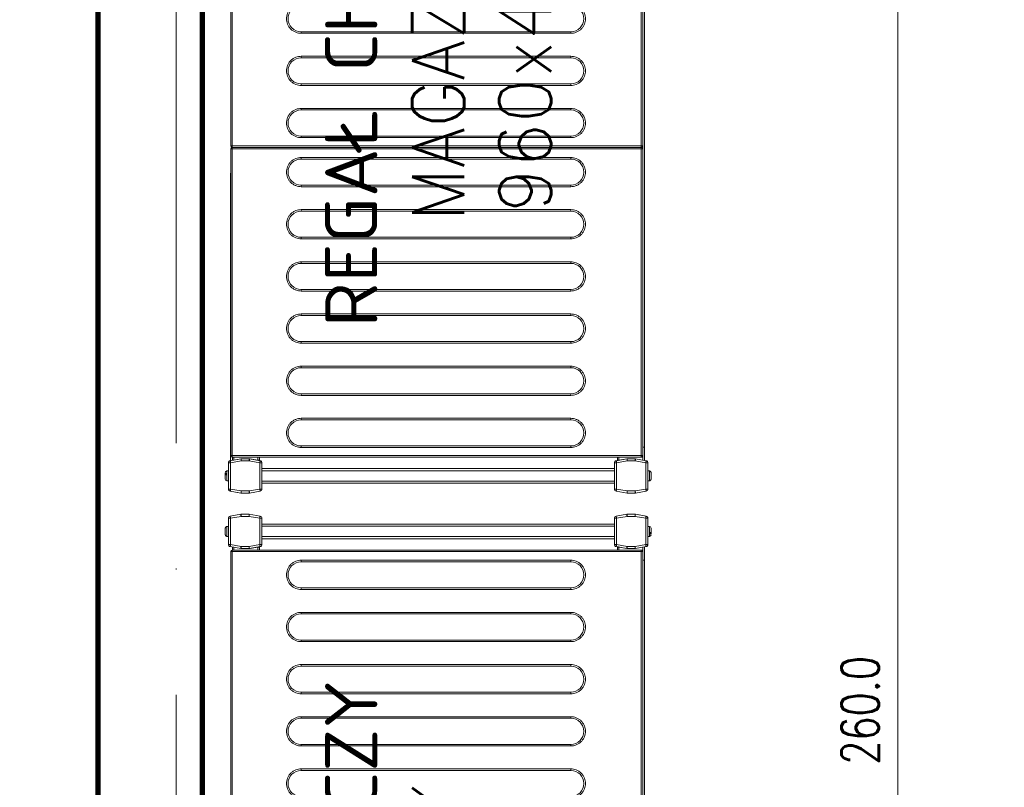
# Model space of a CAD drawing. Header units: millimetres. Extents: x -2074 to 12588, y -3630 to 101167.
# Tile 203 of 256: x 5195 to 5289, y -1520 to -1447. Entities that reach past the tile are written whole.
import ezdxf

# ---------------------------------------------------------------- set-up
doc = ezdxf.new("R2010")
doc.units = ezdxf.units.MM
doc.linetypes.add('ACAD_ISO10W100', pattern=[18, 12, -3, 0, -3])
for name, color, linetype, lineweight in [('SelinAr_BUD_osie', 8, 'ACAD_ISO10W100', 18), ('SelinAr_BUD_ściany', 7, 'Continuous', 25), ('SelinAr_WYP_komory', 8, 'Continuous', 18)]:
    doc.layers.add(name, color=color, linetype=linetype, lineweight=lineweight)
doc.styles.add('Arch-Dim', font='romans.shx', dxfattribs={"width": 0.75})
doc.styles.add('RomanS', font='romans.shx')
doc.dimstyles.new('Standard 50', dxfattribs={"dimscale": 20, "dimtxt": 0.18, "dimasz": 0.18, "dimexe": 0.18, "dimexo": 0.0625, "dimgap": 0.09, "dimtad": 1, "dimdec": 1, "dimzin": 0, "dimdsep": 46, "dimtxsty": 'Arch-Dim', "dimcen": 0.09, "dimclrd": 2, "dimclre": 2, "dimclrt": 1, "dimadec": 0, "dimazin": 0, "dimtfac": 1, "dimtdec": 1, "dimtofl": 0, "dimtmove": 0, "dimatfit": 3, "dimfxl": 0, "dimtolj": 1, "dimtzin": 0, "dimarcsym": 0})

# ---------------------------------------------------------------- blocks, each defined once
blk = doc.blocks.new('*D429')
at = {"color": 2, "lineweight": -2}
for p, q in [((41.25, 260), (80.249, 260)), ((76.649, 256.4), (76.649, 3.6)), ((41.25, 0), (80.249, 0))]:
    blk.add_line(p, q, dxfattribs=at)
at = {"color": 2}
for points in [[(76.049, 256.4), (77.249, 256.4), (76.649, 260)], [(76.049, 3.6), (77.249, 3.6), (76.649, 0)]]:
    blk.add_solid(points, dxfattribs=at)
at = {"layer": 'Defpoints', "color": 0}
for p in [(40, 260), (40, 0), (76.649, 0)]:
    blk.add_point(p, dxfattribs=at)
at = {"color": 1, "insert": (73.049, 130), "char_height": 3.6, "attachment_point": 5, "rotation": 90, "style": 'Arch-Dim'}
blk.add_mtext('\\A1;260.0', dxfattribs=at)
blk = doc.blocks.new('*U388')
at = {"ltscale": 4}
blk.add_line((0, 50), (0, -1730), dxfattribs=at)
blk = doc.blocks.new('*U450')
at = {"lineweight": 15}
for p, q in [((1.726, 0), (1.819, 0)), ((0.182, -0.465), (0, -1.5)), ((0.182, -0.474), (0, -1.509)), ((0.379, -0.509), (0.2, -1.526)), ((2.904, -0.3), (0.379, -0.3)), ((0.379, -0.309), (0.379, -0.509)), ((2.904, -0.309), (0.379, -0.309)), ((2.904, -0.509), (0.379, -0.509)), ((1.167, -0.15), (1.167, -0.3)), ((2.117, -0.15), (1.167, -0.15)), ((1.876, -0.12), (1.765, -0.12)), ((2.117, -0.3), (2.117, -0.15)), ((2.904, -0.509), (2.904, -0.309)), ((3.083, -1.526), (2.904, -0.509)), ((3.283, -1.5), (3.101, -0.465)), ((3.283, -1.509), (3.101, -0.474)), ((3.433, -0.675), (3.138, -0.675)), ((3.433, -0.825), (3.164, -0.825)), ((3.433, -0.665), (3.433, -39.865)), ((3.583, -0.665), (3.433, -0.665)), ((3.583, -0.559), (3.583, -0.515)), ((32.983, -0.515), (3.583, -0.515)), ((3.583, -0.665), (3.583, -0.559)), ((3.583, -0.665), (3.583, -39.865)), ((32.983, -0.665), (3.583, -0.665)), ((32.983, -0.515), (32.983, -0.559)), ((32.983, -0.559), (32.983, -0.665)), ((32.983, -39.865), (32.983, -0.665)), ((33.133, -0.665), (32.983, -0.665)), ((33.133, -39.865), (33.133, -0.665)), ((33.283, -0.665), (33.133, -0.665)), ((33.283, -0.559), (33.283, -0.515)), ((62.683, -0.515), (33.283, -0.515)), ((33.283, -0.665), (33.283, -0.559)), ((33.283, -0.665), (33.283, -39.865)), ((62.683, -0.665), (33.283, -0.665)), ((92.383, -0.515), (62.983, -0.515)), ((92.383, -0.665), (62.983, -0.665)), ((92.383, -0.515), (92.383, -0.559)), ((92.383, -0.559), (92.383, -0.665)), ((92.383, -39.865), (92.383, -0.665)), ((92.533, -0.665), (92.383, -0.665)), ((92.533, -39.865), (92.533, -0.665)), ((92.533, -0.675), (92.829, -0.675)), ((92.533, -0.825), (92.802, -0.825)), ((92.866, -0.465), (92.686, -1.483)), ((93.063, -0.5), (92.883, -1.517)), ((93.063, -0.3), (93.063, -0.5)), ((95.587, -0.3), (93.063, -0.3)), ((95.587, -0.5), (93.063, -0.5)), ((93.85, -0.15), (93.85, -0.3)), ((94.8, -0.15), (93.85, -0.15)), ((93.857, -0.12), (93.853, -0.12)), ((94.797, -0.12), (94.793, -0.12)), ((94.8, -0.3), (94.8, -0.15)), ((95.587, -0.5), (95.587, -0.3)), ((95.766, -1.517), (95.587, -0.5)), ((95.963, -1.483), (95.784, -0.465)), ((95.784, -0.465), (95.966, -1.5)), ((0, -1.5), (0, -2.3)), ((0, -1.509), (0, -2.291)), ((0.2, -1.526), (0.2, -2.291)), ((3.083, -2.291), (3.083, -1.526)), ((3.283, -1.509), (3.283, -1.5)), ((3.283, -2.291), (3.283, -1.509)), ((92.683, -1.5), (92.686, -1.483)), ((92.683, -1.517), (92.683, -1.5)), ((92.683, -1.517), (92.683, -2.3)), ((92.883, -1.517), (92.683, -1.517)), ((92.883, -1.517), (92.883, -2.283)), ((95.966, -1.517), (95.766, -1.517)), ((95.766, -2.283), (95.766, -1.517)), ((95.966, -1.5), (95.966, -2.3)), ((95.966, -2.3), (95.966, -1.517)), ((0, -2.291), (0.2, -2.291)), ((0, -2.3), (0, -2.302)), ((0.003, -2.326), (0.182, -3.343)), ((0.2, -2.291), (0.379, -3.309)), ((2.904, -3.309), (3.083, -2.291)), ((3.083, -2.291), (3.283, -2.291)), ((3.101, -3.343), (3.28, -2.326)), ((3.283, -2.375), (3.151, -3.125)), ((3.283, -2.3), (3.283, -2.291)), ((3.283, -2.3), (3.283, -2.375)), ((3.283, -2.301), (3.283, -2.3)), ((92.683, -2.375), (92.683, -2.3)), ((92.683, -2.3), (92.866, -3.335)), ((92.815, -3.125), (92.683, -2.375)), ((92.883, -2.283), (93.063, -3.3)), ((95.587, -3.3), (95.766, -2.283)), ((95.784, -3.335), (95.966, -2.3)), ((95.966, -2.3), (95.784, -3.335)), ((0.379, -3.309), (2.904, -3.309)), ((0.379, -3.309), (0.379, -3.509)), ((0.379, -3.509), (2.904, -3.509)), ((0.942, -3.509), (0.942, -37.3)), ((1.142, -3.509), (1.142, -37.3)), ((2.142, -3.509), (2.142, -37.3)), ((2.342, -3.509), (2.342, -37.3)), ((2.904, -3.509), (2.904, -3.309)), ((3.433, -3.275), (3.125, -3.275)), ((3.433, -3.125), (3.151, -3.125)), ((92.533, -3.125), (92.815, -3.125)), ((92.533, -3.275), (92.842, -3.275)), ((93.063, -3.3), (95.587, -3.3)), ((93.063, -3.3), (93.063, -3.5)), ((93.063, -3.5), (95.587, -3.5)), ((93.625, -37.291), (93.625, -3.5)), ((93.825, -37.291), (93.825, -3.5)), ((94.825, -37.291), (94.825, -3.5)), ((95.025, -37.291), (95.025, -3.5)), ((95.587, -3.5), (95.587, -3.3)), ((0.182, -37.465), (0, -38.5)), ((0, -38.5), (0.182, -37.465)), ((0.379, -37.5), (0.2, -38.517)), ((0.379, -37.3), (0.379, -37.5)), ((2.904, -37.3), (0.379, -37.3)), ((2.904, -37.5), (0.379, -37.5)), ((2.904, -37.5), (2.904, -37.3)), ((3.083, -38.517), (2.904, -37.5)), ((3.283, -38.5), (3.101, -37.465)), ((3.433, -37.575), (3.125, -37.575)), ((3.151, -37.725), (3.283, -38.475)), ((3.433, -37.725), (3.151, -37.725)), ((92.533, -37.575), (92.842, -37.575)), ((92.533, -37.725), (92.815, -37.725)), ((92.683, -38.475), (92.815, -37.725)), ((92.866, -37.457), (92.686, -38.474)), ((93.063, -37.491), (92.883, -38.509)), ((93.063, -37.291), (93.063, -37.491)), ((95.587, -37.291), (93.063, -37.291)), ((95.587, -37.491), (93.063, -37.491)), ((95.587, -37.491), (95.587, -37.291)), ((95.766, -38.509), (95.587, -37.491)), ((95.963, -38.474), (95.784, -37.457)), ((0, -38.5), (0, -39.283)), ((0, -39.3), (0, -38.5)), ((0.2, -38.517), (0.2, -39.283)), ((3.083, -39.283), (3.083, -38.517)), ((3.283, -38.475), (3.283, -38.5)), ((3.283, -39.283), (3.283, -38.5)), ((92.683, -38.5), (92.683, -38.475)), ((92.683, -38.499), (92.683, -38.5)), ((92.683, -38.5), (92.683, -38.509)), ((92.683, -38.509), (92.683, -39.291)), ((92.883, -38.509), (92.683, -38.509)), ((92.883, -38.509), (92.883, -39.274)), ((95.766, -39.274), (95.766, -38.509)), ((95.966, -38.509), (95.766, -38.509)), ((95.966, -38.5), (95.966, -38.498)), ((95.966, -39.3), (95.966, -38.5)), ((95.966, -39.291), (95.966, -38.509)), ((0, -39.283), (0.2, -39.283)), ((0.182, -40.335), (0, -39.3)), ((0.003, -39.317), (0.182, -40.335)), ((0.2, -39.283), (0.379, -40.3)), ((2.904, -40.3), (3.083, -39.283)), ((3.083, -39.283), (3.283, -39.283)), ((3.101, -40.335), (3.28, -39.317)), ((3.283, -39.3), (3.28, -39.317)), ((3.283, -39.283), (3.283, -39.3)), ((92.683, -39.291), (92.866, -40.326)), ((92.683, -39.291), (92.683, -39.3)), ((92.683, -39.3), (92.866, -40.335)), ((92.883, -39.274), (93.063, -40.291)), ((95.587, -40.291), (95.766, -39.274)), ((95.784, -40.326), (95.966, -39.291)), ((95.784, -40.335), (95.966, -39.3)), ((0.379, -40.3), (0.379, -40.5)), ((0.379, -40.3), (2.904, -40.3)), ((0.379, -40.5), (2.904, -40.5)), ((1.167, -40.5), (1.167, -40.65)), ((2.117, -40.65), (2.117, -40.5)), ((2.904, -40.5), (2.904, -40.3)), ((4.383, -40.175), (3.129, -40.175)), ((4.383, -40.025), (3.155, -40.025)), ((3.433, -39.865), (3.583, -39.865)), ((3.583, -39.865), (32.983, -39.865)), ((3.583, -39.865), (3.583, -40.012)), ((3.583, -40.012), (3.583, -40.015)), ((3.583, -40.015), (32.983, -40.015)), ((4.383, -40.015), (4.383, -40.025)), ((91.583, -40.025), (4.383, -40.025)), ((4.383, -40.025), (4.383, -40.175)), ((91.583, -40.175), (4.383, -40.175)), ((32.983, -39.865), (33.133, -39.865)), ((32.983, -40.012), (32.983, -39.865)), ((32.983, -40.015), (32.983, -40.012)), ((33.133, -39.865), (33.283, -39.865)), ((33.283, -39.865), (62.683, -39.865)), ((33.283, -39.865), (33.283, -40.012)), ((33.283, -40.012), (33.283, -40.015)), ((33.283, -40.015), (62.683, -40.015)), ((62.983, -39.865), (92.383, -39.865)), ((62.983, -40.015), (92.383, -40.015)), ((91.583, -40.015), (91.583, -40.025)), ((91.583, -40.025), (91.583, -40.175)), ((91.583, -40.025), (92.811, -40.025)), ((91.583, -40.175), (92.837, -40.175)), ((92.383, -39.865), (92.533, -39.865)), ((92.383, -40.012), (92.383, -39.865)), ((92.383, -40.015), (92.383, -40.012)), ((93.063, -40.291), (95.587, -40.291)), ((93.063, -40.291), (93.063, -40.491)), ((93.063, -40.491), (95.587, -40.491)), ((93.063, -40.5), (95.587, -40.5)), ((93.85, -40.5), (93.85, -40.65)), ((94.8, -40.65), (94.8, -40.5)), ((95.587, -40.491), (95.587, -40.291)), ((1.167, -40.65), (2.117, -40.65)), ((1.17, -40.68), (1.173, -40.68)), ((2.11, -40.68), (2.114, -40.68)), ((93.85, -40.65), (94.8, -40.65)), ((94.091, -40.68), (94.201, -40.68)), ((94.241, -40.8), (94.147, -40.8))]:
    blk.add_line(p, q, dxfattribs=at)
blk.add_line((0.379, -0.509), (30.666, -0.509))
at = {"color": 253, "lineweight": 15}
for p, q in [((4.363, -33.115), (4.363, -7.265)), ((4.363, -7.265), (4.513, -7.265)), ((4.513, -33.115), (4.513, -7.265)), ((7.013, -7.265), (7.013, -33.115)), ((7.163, -7.265), (7.013, -7.265)), ((7.163, -7.265), (7.163, -33.115)), ((9.363, -33.115), (9.363, -7.265)), ((9.363, -7.265), (9.513, -7.265)), ((9.513, -33.115), (9.513, -7.265)), ((12.013, -7.265), (12.013, -33.115)), ((12.163, -7.265), (12.013, -7.265)), ((12.163, -7.265), (12.163, -33.115)), ((14.363, -33.115), (14.363, -7.265)), ((14.363, -7.265), (14.513, -7.265)), ((14.513, -33.115), (14.513, -7.265)), ((17.013, -7.265), (17.013, -33.115)), ((17.163, -7.265), (17.013, -7.265)), ((17.163, -7.265), (17.163, -33.115)), ((19.363, -33.115), (19.363, -7.265)), ((19.363, -7.265), (19.513, -7.265)), ((19.513, -33.115), (19.513, -7.265)), ((22.013, -7.265), (22.013, -33.115)), ((22.163, -7.265), (22.013, -7.265)), ((22.163, -7.265), (22.163, -33.115)), ((24.363, -33.115), (24.363, -7.265)), ((24.363, -7.265), (24.513, -7.265)), ((24.513, -33.115), (24.513, -7.265)), ((27.013, -7.265), (27.013, -33.115)), ((27.163, -7.265), (27.013, -7.265)), ((27.163, -7.265), (27.163, -33.115)), ((29.363, -33.115), (29.363, -7.265)), ((29.363, -7.265), (29.513, -7.265)), ((29.513, -33.115), (29.513, -7.265)), ((32.013, -7.265), (32.013, -33.115)), ((32.163, -7.265), (32.013, -7.265)), ((32.163, -7.265), (32.163, -33.115)), ((34.063, -33.115), (34.063, -7.265)), ((34.063, -7.265), (34.213, -7.265)), ((34.213, -33.115), (34.213, -7.265)), ((36.713, -7.265), (36.713, -33.115)), ((36.863, -7.265), (36.713, -7.265)), ((36.863, -7.265), (36.863, -33.115)), ((39.063, -33.115), (39.063, -7.265)), ((39.063, -7.265), (39.213, -7.265)), ((39.213, -33.115), (39.213, -7.265)), ((41.713, -7.265), (41.713, -33.115)), ((41.863, -7.265), (41.713, -7.265)), ((41.863, -7.265), (41.863, -33.115)), ((44.063, -33.115), (44.063, -7.265)), ((44.063, -7.265), (44.213, -7.265)), ((44.213, -33.115), (44.213, -7.265)), ((71.413, -7.265), (71.413, -33.115)), ((71.563, -7.265), (71.413, -7.265)), ((71.563, -7.265), (71.563, -33.115)), ((73.763, -33.115), (73.763, -7.265)), ((73.763, -7.265), (73.913, -7.265)), ((73.913, -33.115), (73.913, -7.265)), ((76.413, -7.265), (76.413, -33.115)), ((76.563, -7.265), (76.413, -7.265)), ((76.563, -7.265), (76.563, -33.115)), ((78.763, -33.115), (78.763, -7.265)), ((78.763, -7.265), (78.913, -7.265)), ((78.913, -33.115), (78.913, -7.265)), ((81.413, -7.265), (81.413, -33.115)), ((81.563, -7.265), (81.413, -7.265)), ((81.563, -7.265), (81.563, -33.115)), ((83.763, -33.115), (83.763, -7.265)), ((83.763, -7.265), (83.913, -7.265)), ((83.913, -33.115), (83.913, -7.265)), ((86.413, -7.265), (86.413, -33.115)), ((86.563, -7.265), (86.413, -7.265)), ((86.563, -7.265), (86.563, -33.115)), ((88.763, -33.115), (88.763, -7.265)), ((88.763, -7.265), (88.913, -7.265)), ((88.913, -33.115), (88.913, -7.265)), ((91.413, -7.265), (91.413, -33.115)), ((91.563, -7.265), (91.413, -7.265)), ((91.563, -7.265), (91.563, -33.115)), ((4.513, -33.115), (4.363, -33.115)), ((7.163, -33.115), (7.013, -33.115)), ((9.513, -33.115), (9.363, -33.115)), ((12.163, -33.115), (12.013, -33.115)), ((14.513, -33.115), (14.363, -33.115)), ((17.163, -33.115), (17.013, -33.115)), ((19.513, -33.115), (19.363, -33.115)), ((22.163, -33.115), (22.013, -33.115)), ((24.513, -33.115), (24.363, -33.115)), ((27.163, -33.115), (27.013, -33.115)), ((29.513, -33.115), (29.363, -33.115)), ((32.163, -33.115), (32.013, -33.115)), ((34.213, -33.115), (34.063, -33.115)), ((36.863, -33.115), (36.713, -33.115)), ((39.213, -33.115), (39.063, -33.115)), ((41.863, -33.115), (41.713, -33.115)), ((44.213, -33.115), (44.063, -33.115)), ((71.563, -33.115), (71.413, -33.115)), ((73.913, -33.115), (73.763, -33.115)), ((76.563, -33.115), (76.413, -33.115)), ((78.913, -33.115), (78.763, -33.115)), ((81.563, -33.115), (81.413, -33.115)), ((83.913, -33.115), (83.763, -33.115)), ((86.563, -33.115), (86.413, -33.115)), ((88.913, -33.115), (88.763, -33.115)), ((91.563, -33.115), (91.413, -33.115))]:
    blk.add_line(p, q, dxfattribs=at)
at = {"lineweight": 15, "flags": 128}
for points in [[(0.379, -0.509), (0.341, -0.502), (0.304, -0.495), (0.27, -0.489), (0.24, -0.484), (0.216, -0.48), (0.197, -0.477), (0.186, -0.475), (0.182, -0.474)], [(3.101, -0.474), (3.097, -0.475), (3.086, -0.477), (3.068, -0.48), (3.043, -0.484), (3.013, -0.489), (2.979, -0.495), (2.942, -0.502), (2.904, -0.509)], [(93.063, -0.5), (93.024, -0.493), (92.987, -0.487), (92.953, -0.481), (92.923, -0.475), (92.899, -0.471), (92.881, -0.468), (92.869, -0.466), (92.866, -0.465)], [(95.784, -0.465), (95.78, -0.466), (95.769, -0.468), (95.751, -0.471), (95.726, -0.475), (95.696, -0.481), (95.662, -0.487), (95.625, -0.493), (95.587, -0.5)], [(0, -1.509), (0.003, -1.509), (0.012, -1.51), (0.027, -1.511), (0.047, -1.513), (0.071, -1.515), (0.1, -1.517), (0.132, -1.52), (0.165, -1.523), (0.2, -1.526)], [(3.083, -1.526), (3.122, -1.523), (3.16, -1.52), (3.194, -1.517), (3.225, -1.514), (3.249, -1.512), (3.268, -1.51), (3.279, -1.509), (3.283, -1.509)], [(92.686, -1.483), (92.69, -1.483), (92.701, -1.485), (92.719, -1.489), (92.744, -1.493), (92.774, -1.498), (92.808, -1.504), (92.845, -1.511), (92.883, -1.517)], [(95.766, -1.517), (95.805, -1.511), (95.842, -1.504), (95.876, -1.498), (95.906, -1.493), (95.93, -1.489), (95.948, -1.485), (95.96, -1.483), (95.963, -1.483)], [(0.2, -2.291), (0.162, -2.298), (0.125, -2.305), (0.091, -2.311), (0.061, -2.316), (0.036, -2.32), (0.018, -2.323), (0.007, -2.325), (0.003, -2.326)], [(3.28, -2.326), (3.276, -2.325), (3.265, -2.323), (3.247, -2.32), (3.222, -2.316), (3.193, -2.311), (3.159, -2.305), (3.122, -2.298), (3.083, -2.291)], [(92.883, -2.283), (92.844, -2.286), (92.807, -2.289), (92.772, -2.292), (92.742, -2.295), (92.717, -2.297), (92.698, -2.299), (92.687, -2.3), (92.683, -2.3)], [(95.966, -2.3), (95.963, -2.3), (95.954, -2.299), (95.94, -2.298), (95.92, -2.296), (95.895, -2.294), (95.866, -2.291), (95.835, -2.288), (95.801, -2.286), (95.766, -2.283)], [(0.182, -3.343), (0.186, -3.343), (0.197, -3.341), (0.216, -3.338), (0.24, -3.333), (0.27, -3.328), (0.304, -3.322), (0.341, -3.316), (0.379, -3.309)], [(2.904, -3.309), (2.942, -3.316), (2.979, -3.322), (3.013, -3.328), (3.043, -3.333), (3.068, -3.338), (3.086, -3.341), (3.097, -3.343), (3.101, -3.343)], [(3.151, -3.125), (3.146, -3.154), (3.141, -3.182), (3.136, -3.208), (3.132, -3.231), (3.129, -3.25), (3.127, -3.264), (3.125, -3.272), (3.125, -3.275)], [(92.842, -3.275), (92.841, -3.272), (92.84, -3.264), (92.837, -3.25), (92.834, -3.231), (92.83, -3.208), (92.826, -3.182), (92.821, -3.154), (92.815, -3.125)], [(92.866, -3.335), (92.869, -3.334), (92.881, -3.332), (92.899, -3.329), (92.923, -3.325), (92.953, -3.319), (92.987, -3.313), (93.024, -3.307), (93.063, -3.3)], [(95.587, -3.3), (95.625, -3.307), (95.662, -3.313), (95.696, -3.319), (95.726, -3.325), (95.751, -3.329), (95.769, -3.332), (95.78, -3.334), (95.784, -3.335)], [(0.379, -37.5), (0.341, -37.493), (0.304, -37.487), (0.27, -37.481), (0.24, -37.475), (0.216, -37.471), (0.197, -37.468), (0.186, -37.466), (0.182, -37.465)], [(3.101, -37.465), (3.097, -37.466), (3.086, -37.468), (3.068, -37.471), (3.043, -37.475), (3.013, -37.481), (2.979, -37.487), (2.942, -37.493), (2.904, -37.5)], [(3.125, -37.575), (3.125, -37.578), (3.127, -37.586), (3.129, -37.6), (3.132, -37.619), (3.136, -37.642), (3.141, -37.668), (3.146, -37.696), (3.151, -37.725)], [(92.815, -37.725), (92.821, -37.696), (92.826, -37.668), (92.83, -37.642), (92.834, -37.619), (92.837, -37.6), (92.84, -37.586), (92.841, -37.578), (92.842, -37.575)], [(93.063, -37.491), (93.024, -37.484), (92.987, -37.478), (92.953, -37.472), (92.923, -37.467), (92.899, -37.462), (92.881, -37.459), (92.869, -37.457), (92.866, -37.457)], [(95.784, -37.457), (95.78, -37.457), (95.769, -37.459), (95.751, -37.462), (95.726, -37.467), (95.696, -37.472), (95.662, -37.478), (95.625, -37.484), (95.587, -37.491)], [(0, -38.5), (0.004, -38.5), (0.015, -38.501), (0.034, -38.503), (0.059, -38.505), (0.089, -38.508), (0.123, -38.511), (0.161, -38.514), (0.2, -38.517)], [(3.083, -38.517), (3.118, -38.514), (3.152, -38.512), (3.183, -38.509), (3.212, -38.506), (3.236, -38.504), (3.256, -38.502), (3.271, -38.501), (3.28, -38.5), (3.283, -38.5)], [(92.686, -38.474), (92.69, -38.475), (92.701, -38.477), (92.719, -38.48), (92.744, -38.484), (92.774, -38.489), (92.808, -38.495), (92.845, -38.502), (92.883, -38.509)], [(95.766, -38.509), (95.805, -38.502), (95.842, -38.495), (95.876, -38.489), (95.906, -38.484), (95.93, -38.48), (95.948, -38.477), (95.96, -38.475), (95.963, -38.474)], [(0.2, -39.283), (0.162, -39.289), (0.125, -39.296), (0.091, -39.302), (0.061, -39.307), (0.036, -39.311), (0.018, -39.315), (0.007, -39.317), (0.003, -39.317)], [(3.28, -39.317), (3.276, -39.317), (3.265, -39.315), (3.247, -39.311), (3.222, -39.307), (3.193, -39.302), (3.159, -39.296), (3.122, -39.289), (3.083, -39.283)], [(92.883, -39.274), (92.844, -39.277), (92.807, -39.28), (92.772, -39.283), (92.742, -39.286), (92.717, -39.288), (92.698, -39.29), (92.687, -39.291), (92.683, -39.291)], [(95.966, -39.291), (95.963, -39.291), (95.954, -39.29), (95.94, -39.289), (95.92, -39.287), (95.895, -39.285), (95.866, -39.283), (95.835, -39.28), (95.801, -39.277), (95.766, -39.274)], [(0.182, -40.335), (0.186, -40.334), (0.197, -40.332), (0.216, -40.329), (0.24, -40.325), (0.27, -40.319), (0.304, -40.313), (0.341, -40.307), (0.379, -40.3)], [(2.904, -40.3), (2.942, -40.307), (2.979, -40.313), (3.013, -40.319), (3.043, -40.325), (3.068, -40.329), (3.086, -40.332), (3.097, -40.334), (3.101, -40.335)], [(92.866, -40.326), (92.869, -40.325), (92.881, -40.323), (92.899, -40.32), (92.923, -40.316), (92.953, -40.311), (92.987, -40.305), (93.024, -40.298), (93.063, -40.291)], [(95.587, -40.291), (95.625, -40.298), (95.662, -40.305), (95.696, -40.311), (95.726, -40.316), (95.751, -40.32), (95.769, -40.323), (95.78, -40.325), (95.784, -40.326)]]:
    blk.add_lwpolyline(points, dxfattribs=at)
at = {"lineweight": 15}
for centre, radius, start, end in [((0.379, -0.5), 0.2, 90, 170), ((0.379, -0.509), 0.2, 90, 170), ((1.317, -0.15), 0.15, 90, 180), ((1.967, -0.15), 0.15, 0, 90), ((2.904, -0.5), 0.2, 10, 90), ((2.904, -0.509), 0.2, 10, 90), ((3.583, -0.665), 0.15, 90, 180), ((32.983, -0.665), 0.15, 0, 90), ((33.283, -0.665), 0.15, 90, 180), ((92.383, -0.665), 0.15, 0, 90), ((93.063, -0.5), 0.2, 90, 170), ((94, -0.15), 0.15, 168.46304, 180), ((94.65, -0.15), 0.15, 0, 11.53696), ((95.587, -0.5), 0.2, 10, 90), ((95.587, -0.5), 0.2, 10, 90), ((92.883, -1.517), 0.2, 170, 180), ((95.766, -1.517), 0.2, 0, 10), ((0.2, -2.291), 0.2, 180, 190), ((3.083, -2.291), 0.2, 350, 0), ((0.379, -3.309), 0.2, 190, 270), ((2.904, -3.309), 0.2, 270, 350), ((93.063, -3.3), 0.2, 190, 270), ((95.587, -3.3), 0.2, 270, 350), ((0.379, -37.5), 0.2, 90, 170), ((0.379, -37.5), 0.2, 90, 170), ((2.904, -37.5), 0.2, 10, 90), ((93.063, -37.491), 0.2, 90, 170), ((95.587, -37.491), 0.2, 10, 90), ((92.883, -38.509), 0.2, 170, 180), ((95.766, -38.509), 0.2, 0, 10), ((0.2, -39.283), 0.2, 180, 190), ((3.083, -39.283), 0.2, 350, 0), ((0.379, -40.3), 0.2, 190, 270), ((0.379, -40.3), 0.2, 190, 270), ((2.904, -40.3), 0.2, 270, 350), ((93.063, -40.291), 0.2, 190, 270), ((93.063, -40.3), 0.2, 190, 270), ((95.587, -40.291), 0.2, 270, 350), ((95.587, -40.3), 0.2, 270, 350), ((1.317, -40.65), 0.15, 180, 191.53696), ((1.967, -40.65), 0.15, 348.46304, 0), ((94, -40.65), 0.15, 180, 270), ((94.65, -40.65), 0.15, 270, 0)]:
    blk.add_arc(centre, radius, start, end, dxfattribs=at)
at = {"color": 253, "lineweight": 15}
for centre, start, end in [((5.763, -7.265), 0, 180), ((10.763, -7.265), 0, 180), ((15.763, -7.265), 0, 180), ((20.763, -7.265), 0, 180), ((25.763, -7.265), 0, 180), ((30.763, -7.265), 0, 180), ((35.463, -7.265), 0, 180), ((40.463, -7.265), 0, 180), ((45.463, -7.265), 0, 180), ((70.163, -7.265), 0, 180), ((75.163, -7.265), 0, 180), ((80.163, -7.265), 0, 180), ((85.163, -7.265), 0, 180), ((90.163, -7.265), 0, 180), ((5.763, -33.115), 180, 0), ((10.763, -33.115), 180, 0), ((15.763, -33.115), 180, 0), ((20.763, -33.115), 180, 0), ((25.763, -33.115), 180, 0), ((30.763, -33.115), 180, 0), ((35.463, -33.115), 180, 0), ((40.463, -33.115), 180, 0), ((45.463, -33.115), 180, 0), ((70.163, -33.115), 180, 0), ((75.163, -33.115), 180, 0), ((80.163, -33.115), 180, 0), ((85.163, -33.115), 180, 0), ((90.163, -33.115), 180, 0)]:
    blk.add_arc(centre, 1.25, start, end, dxfattribs=at)
at = {"lineweight": 15}
for points, knots in [([(1.708, 0), (1.672, 0), (1.597, 0), (1.486, 0), (1.395, 0), (1.338, 0), (1.312, 0), (1.318, 0), (1.319, 0)], [0, 0, 0, 0, 0.188945, 0.389816, 0.590684, 0.779625, 0.968579, 1, 1, 1, 1]), ([(1.765, -0.12), (1.763, -0.104), (1.759, -0.072), (1.746, -0.033), (1.729, -0.006), (1.715, -0.002), (1.708, 0)], [0, 0, 0, 0, 0.243636, 0.487267, 0.73198, 1, 1, 1, 1]), ([(1.921, 0), (1.915, 0), (1.893, 0), (1.849, 0), (1.819, 0)], [0, 0, 0, 0, 0.31192, 1, 1, 1, 1]), ([(1.819, 0), (1.826, -0.002), (1.839, -0.005), (1.856, -0.031), (1.87, -0.07), (1.874, -0.103), (1.876, -0.12)], [0, 0, 0, 0, 0.250222, 0.500532, 0.748158, 1, 1, 1, 1]), ([(94.005, 0), (93.988, -0.002), (93.954, -0.005), (93.908, -0.031), (93.872, -0.07), (93.862, -0.103), (93.857, -0.12)], [0, 0, 0, 0, 0.250199, 0.50053, 0.748141, 1, 1, 1, 1]), ([(94.644, 0), (94.634, 0), (94.613, 0), (94.536, 0), (94.436, 0), (94.325, 0), (94.213, 0), (94.113, 0), (94.037, 0), (94.016, 0), (94.005, 0)], [0, 0, 0, 0, 0.1211749, 0.2500039, 0.3788261, 0.500001, 0.6211758, 0.749998, 0.8788228, 1, 1, 1, 1]), ([(94.793, -0.12), (94.788, -0.104), (94.778, -0.072), (94.744, -0.033), (94.698, -0.006), (94.663, -0.002), (94.644, 0)], [0, 0, 0, 0, 0.243643, 0.48725, 0.731966, 1, 1, 1, 1]), ([(3.433, -39.863), (3.435, -39.882), (3.439, -39.92), (3.467, -39.96), (3.497, -39.985), (3.523, -40), (3.553, -40.009), (3.573, -40.011), (3.583, -40.012)], [0, 0, 0, 0, 0.238266, 0.485424, 0.612038, 0.739974, 0.869231, 1, 1, 1, 1]), ([(32.983, -40.012), (32.993, -40.011), (33.014, -40.009), (33.043, -40), (33.07, -39.985), (33.1, -39.96), (33.128, -39.92), (33.131, -39.882), (33.133, -39.863)], [0, 0, 0, 0, 0.130769, 0.260023, 0.387959, 0.514574, 0.761734, 1, 1, 1, 1]), ([(33.133, -39.863), (33.135, -39.882), (33.139, -39.92), (33.167, -39.96), (33.197, -39.985), (33.223, -40), (33.253, -40.009), (33.273, -40.011), (33.283, -40.012)], [0, 0, 0, 0, 0.238266, 0.485426, 0.612036, 0.739977, 0.869231, 1, 1, 1, 1]), ([(92.383, -40.012), (92.393, -40.011), (92.414, -40.009), (92.443, -40), (92.47, -39.985), (92.5, -39.96), (92.528, -39.92), (92.531, -39.882), (92.533, -39.863)], [0, 0, 0, 0, 0.130758, 0.260025, 0.387956, 0.514571, 0.761733, 1, 1, 1, 1]), ([(1.173, -40.68), (1.178, -40.696), (1.188, -40.728), (1.223, -40.767), (1.268, -40.794), (1.304, -40.798), (1.322, -40.8)], [0, 0, 0, 0, 0.243643, 0.487245, 0.731956, 1, 1, 1, 1]), ([(1.322, -40.8), (1.332, -40.8), (1.353, -40.8), (1.43, -40.8), (1.53, -40.8), (1.642, -40.8), (1.753, -40.8), (1.853, -40.8), (1.93, -40.8), (1.951, -40.8), (1.961, -40.8)], [0, 0, 0, 0, 0.121175, 0.250001, 0.378823, 0.5, 0.621177, 0.749999, 0.878825, 1, 1, 1, 1]), ([(1.961, -40.8), (1.978, -40.798), (2.013, -40.795), (2.058, -40.769), (2.094, -40.73), (2.105, -40.697), (2.11, -40.68)], [0, 0, 0, 0, 0.250219, 0.500551, 0.74815, 1, 1, 1, 1]), ([(94.045, -40.8), (94.052, -40.8), (94.074, -40.8), (94.117, -40.8), (94.147, -40.8)], [0, 0, 0, 0, 0.31193, 1, 1, 1, 1]), ([(94.147, -40.8), (94.141, -40.798), (94.128, -40.795), (94.11, -40.769), (94.097, -40.73), (94.093, -40.697), (94.091, -40.68)], [0, 0, 0, 0, 0.25022, 0.500537, 0.748162, 1, 1, 1, 1]), ([(94.201, -40.68), (94.203, -40.696), (94.207, -40.728), (94.22, -40.767), (94.238, -40.794), (94.251, -40.798), (94.258, -40.8)], [0, 0, 0, 0, 0.243636, 0.487266, 0.731973, 1, 1, 1, 1]), ([(94.258, -40.8), (94.295, -40.8), (94.37, -40.8), (94.48, -40.8), (94.572, -40.8), (94.629, -40.8), (94.654, -40.8), (94.648, -40.8), (94.647, -40.8)], [0, 0, 0, 0, 0.188947, 0.389814, 0.590685, 0.779624, 0.968578, 1, 1, 1, 1])]:
    blk.add_open_spline(points, degree=3, knots=knots, dxfattribs=at)
at = {"color": 253, "lineweight": 15}
for points, knots in [([(4.363, -7.265), (4.368, -7.18), (4.377, -7.004), (4.455, -6.743), (4.584, -6.492), (4.766, -6.268), (4.99, -6.086), (5.241, -5.956), (5.502, -5.881), (5.763, -5.857), (6.024, -5.881), (6.285, -5.956), (6.536, -6.086), (6.76, -6.268), (6.942, -6.492), (7.071, -6.743), (7.149, -7.004), (7.159, -7.18), (7.163, -7.265)], [0, 0, 0, 0, 0.058258, 0.120006, 0.18432, 0.25, 0.31568, 0.379994, 0.441742, 0.5, 0.558258, 0.620006, 0.68432, 0.75, 0.81568, 0.879994, 0.941742, 1, 1, 1, 1]), ([(9.363, -7.265), (9.368, -7.18), (9.377, -7.004), (9.455, -6.743), (9.584, -6.492), (9.766, -6.268), (9.99, -6.086), (10.241, -5.956), (10.502, -5.881), (10.763, -5.857), (11.024, -5.881), (11.285, -5.956), (11.536, -6.086), (11.76, -6.268), (11.942, -6.492), (12.071, -6.743), (12.149, -7.004), (12.159, -7.18), (12.163, -7.265)], [0, 0, 0, 0, 0.058258, 0.120006, 0.18432, 0.25, 0.31568, 0.379994, 0.441742, 0.5, 0.558258, 0.620006, 0.68432, 0.75, 0.81568, 0.879994, 0.941742, 1, 1, 1, 1]), ([(14.363, -7.265), (14.368, -7.18), (14.377, -7.004), (14.455, -6.743), (14.584, -6.492), (14.766, -6.268), (14.99, -6.086), (15.241, -5.956), (15.502, -5.881), (15.763, -5.857), (16.024, -5.881), (16.285, -5.956), (16.536, -6.086), (16.76, -6.268), (16.942, -6.492), (17.071, -6.743), (17.149, -7.004), (17.159, -7.18), (17.163, -7.265)], [0, 0, 0, 0, 0.058258, 0.120006, 0.18432, 0.25, 0.31568, 0.379994, 0.441742, 0.5, 0.558258, 0.620006, 0.68432, 0.75, 0.81568, 0.879994, 0.941742, 1, 1, 1, 1]), ([(19.363, -7.265), (19.368, -7.18), (19.377, -7.004), (19.455, -6.743), (19.584, -6.492), (19.766, -6.268), (19.99, -6.086), (20.241, -5.956), (20.502, -5.881), (20.763, -5.857), (21.024, -5.881), (21.285, -5.956), (21.536, -6.086), (21.76, -6.268), (21.942, -6.492), (22.071, -6.743), (22.149, -7.004), (22.159, -7.18), (22.163, -7.265)], [0, 0, 0, 0, 0.058258, 0.120006, 0.18432, 0.25, 0.31568, 0.379994, 0.441742, 0.5, 0.558258, 0.620006, 0.68432, 0.75, 0.81568, 0.879994, 0.941742, 1, 1, 1, 1]), ([(24.363, -7.265), (24.368, -7.18), (24.377, -7.004), (24.455, -6.743), (24.584, -6.492), (24.766, -6.268), (24.99, -6.086), (25.241, -5.956), (25.502, -5.881), (25.763, -5.857), (26.024, -5.881), (26.285, -5.956), (26.536, -6.086), (26.76, -6.268), (26.942, -6.492), (27.071, -6.743), (27.149, -7.004), (27.159, -7.18), (27.163, -7.265)], [0, 0, 0, 0, 0.058258, 0.120006, 0.18432, 0.25, 0.31568, 0.379994, 0.441742, 0.5, 0.558258, 0.620006, 0.68432, 0.75, 0.81568, 0.879994, 0.941742, 1, 1, 1, 1]), ([(29.363, -7.265), (29.368, -7.18), (29.377, -7.004), (29.455, -6.743), (29.584, -6.492), (29.766, -6.268), (29.99, -6.086), (30.241, -5.956), (30.502, -5.881), (30.763, -5.857), (31.024, -5.881), (31.285, -5.956), (31.536, -6.086), (31.76, -6.268), (31.942, -6.492), (32.071, -6.743), (32.149, -7.004), (32.159, -7.18), (32.163, -7.265)], [0, 0, 0, 0, 0.058258, 0.120006, 0.18432, 0.25, 0.31568, 0.379994, 0.441742, 0.5, 0.558258, 0.620006, 0.68432, 0.75, 0.81568, 0.879994, 0.941742, 1, 1, 1, 1]), ([(34.063, -7.265), (34.068, -7.18), (34.077, -7.004), (34.155, -6.743), (34.284, -6.492), (34.466, -6.268), (34.69, -6.086), (34.941, -5.956), (35.202, -5.881), (35.463, -5.857), (35.724, -5.881), (35.985, -5.956), (36.236, -6.086), (36.46, -6.268), (36.642, -6.492), (36.771, -6.743), (36.849, -7.004), (36.859, -7.18), (36.863, -7.265)], [0, 0, 0, 0, 0.058258, 0.120006, 0.18432, 0.25, 0.31568, 0.379994, 0.441742, 0.5, 0.558258, 0.620006, 0.68432, 0.75, 0.81568, 0.879994, 0.941742, 1, 1, 1, 1]), ([(39.063, -7.265), (39.068, -7.18), (39.077, -7.004), (39.155, -6.743), (39.284, -6.492), (39.466, -6.268), (39.69, -6.086), (39.941, -5.956), (40.202, -5.881), (40.463, -5.857), (40.724, -5.881), (40.985, -5.956), (41.236, -6.086), (41.46, -6.268), (41.642, -6.492), (41.771, -6.743), (41.849, -7.004), (41.859, -7.18), (41.863, -7.265)], [0, 0, 0, 0, 0.058258, 0.120006, 0.18432, 0.25, 0.31568, 0.379994, 0.441742, 0.5, 0.558258, 0.620005, 0.68432, 0.75, 0.81568, 0.879994, 0.941742, 1, 1, 1, 1]), ([(44.063, -7.265), (44.068, -7.18), (44.077, -7.004), (44.155, -6.743), (44.284, -6.492), (44.466, -6.268), (44.69, -6.086), (44.941, -5.956), (45.202, -5.881), (45.463, -5.857), (45.724, -5.881), (45.985, -5.956), (46.236, -6.086), (46.46, -6.268), (46.642, -6.492), (46.771, -6.743), (46.849, -7.004), (46.859, -7.18), (46.863, -7.265)], [0, 0, 0, 0, 0.058258, 0.120006, 0.18432, 0.25, 0.31568, 0.379994, 0.441742, 0.5, 0.558258, 0.620006, 0.68432, 0.75, 0.81568, 0.879994, 0.941742, 1, 1, 1, 1]), ([(68.763, -7.265), (68.768, -7.18), (68.777, -7.004), (68.855, -6.743), (68.984, -6.492), (69.166, -6.268), (69.39, -6.086), (69.641, -5.956), (69.902, -5.881), (70.163, -5.857), (70.424, -5.881), (70.685, -5.956), (70.936, -6.086), (71.16, -6.268), (71.342, -6.492), (71.471, -6.743), (71.549, -7.004), (71.559, -7.18), (71.563, -7.265)], [0, 0, 0, 0, 0.058258, 0.120006, 0.18432, 0.25, 0.31568, 0.379995, 0.441742, 0.5, 0.558258, 0.620006, 0.68432, 0.75, 0.81568, 0.879994, 0.941742, 1, 1, 1, 1]), ([(73.763, -7.265), (73.768, -7.18), (73.777, -7.004), (73.855, -6.743), (73.984, -6.492), (74.166, -6.268), (74.39, -6.086), (74.641, -5.956), (74.902, -5.881), (75.163, -5.857), (75.424, -5.881), (75.685, -5.956), (75.936, -6.086), (76.16, -6.268), (76.342, -6.492), (76.471, -6.743), (76.549, -7.004), (76.559, -7.18), (76.563, -7.265)], [0, 0, 0, 0, 0.058258, 0.120006, 0.184321, 0.25, 0.31568, 0.379995, 0.441741, 0.5, 0.558258, 0.620006, 0.68432, 0.75, 0.815679, 0.879994, 0.941742, 1, 1, 1, 1]), ([(78.763, -7.265), (78.768, -7.18), (78.777, -7.004), (78.855, -6.743), (78.984, -6.492), (79.166, -6.268), (79.39, -6.086), (79.641, -5.956), (79.902, -5.881), (80.163, -5.857), (80.424, -5.881), (80.685, -5.956), (80.936, -6.086), (81.16, -6.268), (81.342, -6.492), (81.471, -6.743), (81.549, -7.004), (81.559, -7.18), (81.563, -7.265)], [0, 0, 0, 0, 0.058258, 0.120006, 0.184321, 0.25, 0.31568, 0.379994, 0.441742, 0.5, 0.558259, 0.620005, 0.68432, 0.75, 0.815679, 0.879994, 0.941742, 1, 1, 1, 1]), ([(83.763, -7.265), (83.768, -7.18), (83.777, -7.004), (83.855, -6.743), (83.984, -6.492), (84.166, -6.268), (84.39, -6.086), (84.641, -5.956), (84.902, -5.881), (85.163, -5.857), (85.424, -5.881), (85.685, -5.956), (85.936, -6.086), (86.16, -6.268), (86.342, -6.492), (86.471, -6.743), (86.549, -7.004), (86.559, -7.18), (86.563, -7.265)], [0, 0, 0, 0, 0.058258, 0.120006, 0.18432, 0.25, 0.31568, 0.379994, 0.441742, 0.5, 0.558258, 0.620005, 0.68432, 0.75, 0.81568, 0.879994, 0.941742, 1, 1, 1, 1]), ([(88.763, -7.265), (88.768, -7.18), (88.777, -7.004), (88.855, -6.743), (88.984, -6.492), (89.166, -6.268), (89.39, -6.086), (89.641, -5.956), (89.902, -5.881), (90.163, -5.857), (90.424, -5.881), (90.685, -5.956), (90.936, -6.086), (91.16, -6.268), (91.342, -6.492), (91.471, -6.743), (91.549, -7.004), (91.559, -7.18), (91.563, -7.265)], [0, 0, 0, 0, 0.058258, 0.120006, 0.18432, 0.25, 0.315679, 0.379994, 0.441742, 0.500001, 0.558258, 0.620006, 0.684321, 0.75, 0.81568, 0.879994, 0.941742, 1, 1, 1, 1]), ([(7.163, -33.115), (7.159, -33.2), (7.149, -33.376), (7.071, -33.637), (6.942, -33.888), (6.76, -34.112), (6.536, -34.294), (6.285, -34.424), (6.024, -34.499), (5.763, -34.523), (5.502, -34.499), (5.241, -34.424), (4.99, -34.294), (4.766, -34.112), (4.584, -33.888), (4.455, -33.637), (4.377, -33.376), (4.368, -33.2), (4.363, -33.115)], [0, 0, 0, 0, 0.058258, 0.120006, 0.18432, 0.25, 0.31568, 0.379994, 0.441742, 0.5, 0.558258, 0.620006, 0.68432, 0.75, 0.81568, 0.879994, 0.941742, 1, 1, 1, 1]), ([(12.163, -33.115), (12.159, -33.2), (12.149, -33.376), (12.071, -33.637), (11.942, -33.888), (11.76, -34.112), (11.536, -34.294), (11.285, -34.424), (11.024, -34.499), (10.763, -34.523), (10.502, -34.499), (10.241, -34.424), (9.99, -34.294), (9.766, -34.112), (9.584, -33.888), (9.455, -33.637), (9.377, -33.376), (9.368, -33.2), (9.363, -33.115)], [0, 0, 0, 0, 0.058258, 0.120006, 0.18432, 0.25, 0.31568, 0.379994, 0.441742, 0.5, 0.558258, 0.620006, 0.68432, 0.75, 0.81568, 0.879994, 0.941742, 1, 1, 1, 1]), ([(17.163, -33.115), (17.159, -33.2), (17.149, -33.376), (17.071, -33.637), (16.942, -33.888), (16.76, -34.112), (16.536, -34.294), (16.285, -34.424), (16.024, -34.499), (15.763, -34.523), (15.502, -34.499), (15.241, -34.424), (14.99, -34.294), (14.766, -34.112), (14.584, -33.888), (14.455, -33.637), (14.377, -33.376), (14.368, -33.2), (14.363, -33.115)], [0, 0, 0, 0, 0.058258, 0.120006, 0.18432, 0.25, 0.31568, 0.379994, 0.441742, 0.5, 0.558258, 0.620006, 0.68432, 0.75, 0.81568, 0.879994, 0.941742, 1, 1, 1, 1]), ([(22.163, -33.115), (22.159, -33.2), (22.149, -33.376), (22.071, -33.637), (21.942, -33.888), (21.76, -34.112), (21.536, -34.294), (21.285, -34.424), (21.024, -34.499), (20.763, -34.523), (20.502, -34.499), (20.241, -34.424), (19.99, -34.294), (19.766, -34.112), (19.584, -33.888), (19.455, -33.637), (19.377, -33.376), (19.368, -33.2), (19.363, -33.115)], [0, 0, 0, 0, 0.058258, 0.120006, 0.18432, 0.25, 0.31568, 0.379994, 0.441742, 0.5, 0.558258, 0.620006, 0.684321, 0.75, 0.81568, 0.879994, 0.941742, 1, 1, 1, 1]), ([(27.163, -33.115), (27.159, -33.2), (27.149, -33.376), (27.071, -33.637), (26.942, -33.888), (26.76, -34.112), (26.536, -34.294), (26.285, -34.424), (26.024, -34.499), (25.763, -34.523), (25.502, -34.499), (25.241, -34.424), (24.99, -34.294), (24.766, -34.112), (24.584, -33.888), (24.455, -33.637), (24.377, -33.376), (24.368, -33.2), (24.363, -33.115)], [0, 0, 0, 0, 0.058258, 0.1200056, 0.1843204, 0.2500002, 0.3156797, 0.3799945, 0.4417421, 0.4999999, 0.558258, 0.6200056, 0.6843204, 0.7499999, 0.8156797, 0.8799945, 0.941742, 1, 1, 1, 1]), ([(32.163, -33.115), (32.159, -33.2), (32.149, -33.376), (32.071, -33.637), (31.942, -33.888), (31.76, -34.112), (31.536, -34.294), (31.285, -34.424), (31.024, -34.499), (30.763, -34.523), (30.502, -34.499), (30.241, -34.424), (29.99, -34.294), (29.766, -34.112), (29.584, -33.888), (29.455, -33.637), (29.377, -33.376), (29.368, -33.2), (29.363, -33.115)], [0, 0, 0, 0, 0.058258, 0.1200056, 0.1843204, 0.2499999, 0.3156794, 0.3799942, 0.4417421, 0.4999999, 0.5582581, 0.6200057, 0.6843205, 0.7499999, 0.8156797, 0.8799945, 0.941742, 1, 1, 1, 1]), ([(36.863, -33.115), (36.859, -33.2), (36.849, -33.376), (36.771, -33.637), (36.642, -33.888), (36.46, -34.112), (36.236, -34.294), (35.985, -34.424), (35.724, -34.499), (35.463, -34.523), (35.202, -34.499), (34.941, -34.424), (34.69, -34.294), (34.466, -34.112), (34.284, -33.888), (34.155, -33.637), (34.077, -33.376), (34.068, -33.2), (34.063, -33.115)], [0, 0, 0, 0, 0.058258, 0.120006, 0.18432, 0.25, 0.31568, 0.379994, 0.441742, 0.5, 0.558258, 0.620006, 0.68432, 0.75, 0.81568, 0.879994, 0.941742, 1, 1, 1, 1]), ([(41.863, -33.115), (41.859, -33.2), (41.849, -33.376), (41.771, -33.637), (41.642, -33.888), (41.46, -34.112), (41.236, -34.294), (40.985, -34.424), (40.724, -34.499), (40.463, -34.523), (40.202, -34.499), (39.941, -34.424), (39.69, -34.294), (39.466, -34.112), (39.284, -33.888), (39.155, -33.637), (39.077, -33.376), (39.068, -33.2), (39.063, -33.115)], [0, 0, 0, 0, 0.058258, 0.120005, 0.18432, 0.25, 0.315679, 0.379995, 0.441742, 0.5, 0.558258, 0.620006, 0.68432, 0.75, 0.81568, 0.879994, 0.941742, 1, 1, 1, 1]), ([(46.863, -33.115), (46.859, -33.2), (46.849, -33.376), (46.771, -33.637), (46.642, -33.888), (46.46, -34.112), (46.236, -34.294), (45.985, -34.424), (45.724, -34.499), (45.463, -34.523), (45.202, -34.499), (44.941, -34.424), (44.69, -34.294), (44.466, -34.112), (44.284, -33.888), (44.155, -33.637), (44.077, -33.376), (44.068, -33.2), (44.063, -33.115)], [0, 0, 0, 0, 0.058258, 0.120006, 0.18432, 0.25, 0.31568, 0.379994, 0.441742, 0.5, 0.558258, 0.620006, 0.68432, 0.75, 0.81568, 0.879994, 0.941742, 1, 1, 1, 1]), ([(71.563, -33.115), (71.559, -33.2), (71.549, -33.376), (71.471, -33.637), (71.342, -33.888), (71.16, -34.112), (70.936, -34.294), (70.685, -34.424), (70.424, -34.499), (70.163, -34.523), (69.902, -34.499), (69.641, -34.424), (69.39, -34.294), (69.166, -34.112), (68.984, -33.888), (68.855, -33.637), (68.777, -33.376), (68.768, -33.2), (68.763, -33.115)], [0, 0, 0, 0, 0.058258, 0.120005, 0.18432, 0.25, 0.31568, 0.379994, 0.441742, 0.5, 0.558258, 0.620005, 0.684321, 0.75, 0.81568, 0.879994, 0.941742, 1, 1, 1, 1]), ([(76.563, -33.115), (76.559, -33.2), (76.549, -33.376), (76.471, -33.637), (76.342, -33.888), (76.16, -34.112), (75.936, -34.294), (75.685, -34.424), (75.424, -34.499), (75.163, -34.523), (74.902, -34.499), (74.641, -34.424), (74.39, -34.294), (74.166, -34.112), (73.984, -33.888), (73.855, -33.637), (73.777, -33.376), (73.768, -33.2), (73.763, -33.115)], [0, 0, 0, 0, 0.058258, 0.120005, 0.184321, 0.25, 0.31568, 0.379994, 0.441742, 0.5, 0.558259, 0.620005, 0.68432, 0.75, 0.815679, 0.879995, 0.941742, 1, 1, 1, 1]), ([(81.563, -33.115), (81.559, -33.2), (81.549, -33.376), (81.471, -33.637), (81.342, -33.888), (81.16, -34.112), (80.936, -34.294), (80.685, -34.424), (80.424, -34.499), (80.163, -34.523), (79.902, -34.499), (79.641, -34.424), (79.39, -34.294), (79.166, -34.112), (78.984, -33.888), (78.855, -33.637), (78.777, -33.376), (78.768, -33.2), (78.763, -33.115)], [0, 0, 0, 0, 0.058258, 0.120005, 0.184321, 0.25, 0.31568, 0.379995, 0.441741, 0.5, 0.558258, 0.620006, 0.68432, 0.75, 0.815679, 0.879995, 0.941742, 1, 1, 1, 1]), ([(86.563, -33.115), (86.559, -33.2), (86.549, -33.376), (86.471, -33.637), (86.342, -33.888), (86.16, -34.112), (85.936, -34.294), (85.685, -34.424), (85.424, -34.499), (85.163, -34.523), (84.902, -34.499), (84.641, -34.424), (84.39, -34.294), (84.166, -34.112), (83.984, -33.888), (83.855, -33.637), (83.777, -33.376), (83.768, -33.2), (83.763, -33.115)], [0, 0, 0, 0, 0.058258, 0.120006, 0.18432, 0.25, 0.315679, 0.379995, 0.441742, 0.5, 0.558258, 0.620006, 0.68432, 0.75, 0.81568, 0.879995, 0.941742, 1, 1, 1, 1]), ([(91.563, -33.115), (91.559, -33.2), (91.549, -33.376), (91.471, -33.637), (91.342, -33.888), (91.16, -34.112), (90.936, -34.294), (90.685, -34.424), (90.424, -34.499), (90.163, -34.523), (89.902, -34.499), (89.641, -34.424), (89.39, -34.294), (89.166, -34.112), (88.984, -33.888), (88.855, -33.637), (88.777, -33.376), (88.768, -33.2), (88.763, -33.115)], [0, 0, 0, 0, 0.058258, 0.120006, 0.18432, 0.25, 0.315679, 0.379994, 0.441742, 0.499999, 0.558258, 0.620006, 0.684321, 0.75, 0.81568, 0.879994, 0.941742, 1, 1, 1, 1])]:
    blk.add_open_spline(points, degree=3, knots=knots, dxfattribs=at)
at = {"insert": (48, -20.4), "char_height": 5, "width": 96, "attachment_point": 5, "style": 'RomanS'}
blk.add_mtext('REGAŁ CHŁODNICZY MAGAZYNOWY\\P960x408mm', dxfattribs=at)
blk = doc.blocks.new('*U428')
at = {"const_width": 0.5}
blk.add_lwpolyline([(125, 250), (125, 260), (180, 260), (180, 0), (0, 0), (0, 260), (55, 260), (55, 250), (10, 250), (10, 10), (170, 10), (170, 250)], close=True, dxfattribs=at)
dim = blk.add_linear_dim(base=(76.649, 0), p1=(40, 260), p2=(40, 0), angle=90, dimstyle='Standard 50', override={"dimfxl": 50, "dimfxlon": 1})
dim.commit()
dim.dimension.update_dxf_attribs({"geometry": '*D429', "text_midpoint": (73.049, 130)})
blk = doc.blocks.new('ewerwerwerwe')
at = {"layer": 'SelinAr_BUD_ściany'}
blk.add_lwpolyline([(2868.357, 1344.741), (2103.157, 1344.741), (2103.157, 1357.241), (2192.157, 1357.241), (2192.157, 1447.241), (2112.157, 1447.241), (2112.157, 1457.241), (2192.157, 1457.241), (2192.157, 1617.241), (2202.157, 1617.241), (2202.157, 1357.241), (2557.157, 1357.241), (2557.157, 1565.241), (2567.157, 1565.241)], dxfattribs=at)
at = {"layer": 'SelinAr_BUD_osie'}
blk.add_blockref('*U388', (2209.657, 2159.741), dxfattribs=at)
at = {"layer": 'SelinAr_WYP_komory'}
blk.add_blockref('*U428', (2202.157, 1357.241), dxfattribs=at)
at = {"layer": 'SelinAr_WYP_komory', "linetype": 'Continuous', "lineweight": 25, "rotation": 90}
for p in [(2214.362, 1508.068), (2214.362, 1410.068)]:
    blk.add_blockref('*U450', p, dxfattribs=at)

msp = doc.modelspace()

# ---------------------------------------------------------------- block references
msp.add_blockref('ewerwerwerwe', (3000, -3000))

doc.saveas('drawing.dxf')
